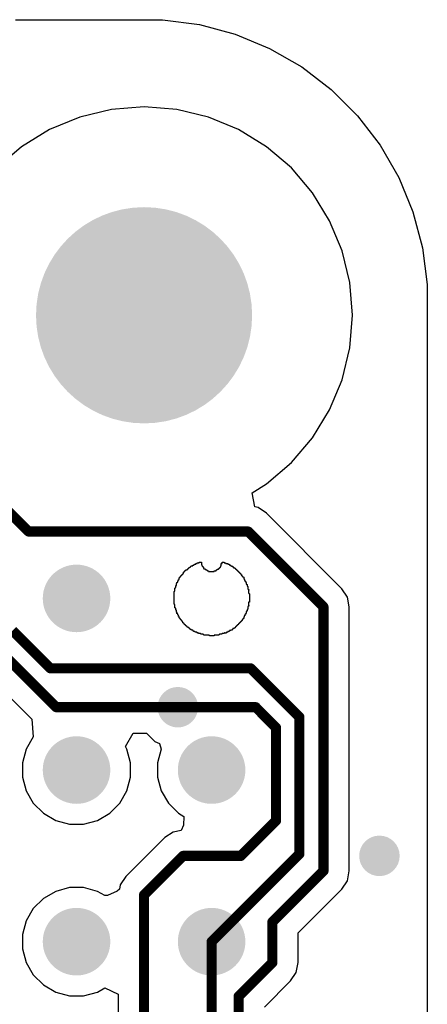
# Model space of a CAD drawing. Header units: inches. Extents: x 0.3 to 40.7, y 0.3 to 25.1.
# Tile 5 of 5: x 34.7 to 40.7, y 10.5 to 25.1. Entities that reach past the tile are written whole.
import ezdxf

# ---------------------------------------------------------------- set-up
doc = ezdxf.new("R2010")
doc.units = ezdxf.units.IN
for name, color, linetype in [('BOTTOM', 5, 'Continuous'), ('Pad Holes', 156, 'Continuous'), ('Via Holes', 16, 'Continuous')]:
    doc.layers.add(name, color=color, linetype=linetype)

# ---------------------------------------------------------------- blocks, each defined once
blk = doc.blocks.new('TP_1_00MM_B_3486')
at = {"layer": 'BOTTOM'}
h = blk.add_hatch(color=5, dxfattribs=at)
edge = h.paths.add_edge_path()
edge.add_arc((0, 0), 0.5, 0, 360)
blk = doc.blocks.new('TP_1_00MM_B_3487')
at = {"layer": 'BOTTOM'}
h = blk.add_hatch(color=5, dxfattribs=at)
edge = h.paths.add_edge_path()
edge.add_arc((0, 0), 0.5, 0, 360)
blk = doc.blocks.new('TP_1_00MM_B_3488')
at = {"layer": 'BOTTOM'}
h = blk.add_hatch(color=5, dxfattribs=at)
edge = h.paths.add_edge_path()
edge.add_arc((0, 0), 0.5, 0, 360)
blk = doc.blocks.new('TP_1_00MM_B_3489')
at = {"layer": 'BOTTOM'}
h = blk.add_hatch(color=5, dxfattribs=at)
edge = h.paths.add_edge_path()
edge.add_arc((0, 0), 0.5, 0, 360)
blk = doc.blocks.new('TP_1_00MM_B_3493')
at = {"layer": 'BOTTOM'}
h = blk.add_hatch(color=5, dxfattribs=at)
edge = h.paths.add_edge_path()
edge.add_arc((0, 0), 0.5, 0, 360)

msp = doc.modelspace()

# ---------------------------------------------------------------- hatches: boundary and pattern name
at = {"layer": 'BOTTOM'}
h = msp.add_hatch(color=5, dxfattribs=at)
edge = h.paths.add_edge_path()
edge.add_arc((36.5, 20.68), 1.5, 0, 360)
h = msp.add_hatch(color=5, dxfattribs=at)
edge = h.paths.add_edge_path()
edge.add_arc((37, 14.88), 0.3, 0, 360)
h = msp.add_hatch(color=5, dxfattribs=at)
edge = h.paths.add_edge_path()
edge.add_arc((39.985, 12.68), 0.3, 0, 360)
at = {"layer": 'Pad Holes'}
h = msp.add_hatch(color=7, dxfattribs=at)
edge = h.paths.add_edge_path()
edge.add_arc((36.5, 20.68), 1.6, 0, 360)
at = {"layer": 'Via Holes'}
h = msp.add_hatch(color=7, dxfattribs=at)
edge = h.paths.add_edge_path()
edge.add_arc((37, 14.88), 0.15, 0, 360)
h = msp.add_hatch(color=7, dxfattribs=at)
edge = h.paths.add_edge_path()
edge.add_arc((39.985, 12.68), 0.15, 0, 360)

# ---------------------------------------------------------------- linework, layer by layer
at = {"layer": 'BOTTOM'}
for p, q in [((34.596, 25.054), (36.5, 25.054)), ((36.5, 25.054), (36.775, 25.054)), ((36.775, 25.054), (37.32, 24.982)), ((37.32, 24.982), (37.851, 24.84)), ((37.851, 24.84), (38.359, 24.63)), ((38.359, 24.63), (38.835, 24.355)), ((38.835, 24.355), (39.271, 24.02)), ((39.271, 24.02), (39.66, 23.631)), ((36.5, 23.765), (36.018, 23.727)), ((36.983, 23.727), (36.5, 23.765)), ((35.547, 23.614), (35.1, 23.428)), ((36.018, 23.727), (35.547, 23.614)), ((37.453, 23.614), (36.983, 23.727)), ((37.9, 23.428), (37.453, 23.614)), ((39.66, 23.631), (39.995, 23.195)), ((35.1, 23.428), (34.687, 23.175)), ((38.313, 23.175), (37.9, 23.428)), ((34.687, 23.175), (34.319, 22.861)), ((38.681, 22.861), (38.313, 23.175)), ((39.995, 23.195), (40.27, 22.719)), ((38.995, 22.493), (38.681, 22.861)), ((40.27, 22.719), (40.48, 22.211)), ((39.248, 22.08), (38.995, 22.493)), ((40.48, 22.211), (40.622, 21.68)), ((39.434, 21.633), (39.248, 22.08)), ((39.547, 21.163), (39.434, 21.633)), ((40.622, 21.68), (40.694, 21.135)), ((39.585, 20.68), (39.547, 21.163)), ((40.694, 21.135), (40.694, 20.86)), ((40.694, 20.86), (40.694, 4.5)), ((39.547, 20.197), (39.585, 20.68)), ((39.434, 19.727), (39.547, 20.197)), ((39.248, 19.28), (39.434, 19.727)), ((38.995, 18.867), (39.248, 19.28)), ((38.681, 18.499), (38.995, 18.867)), ((38.313, 18.185), (38.681, 18.499)), ((38.101, 18.054), (38.313, 18.185)), ((38.138, 17.843), (38.101, 18.054)), ((38.187, 17.833), (38.138, 17.843)), ((38.311, 17.75), (38.187, 17.833)), ((39.427, 16.634), (38.311, 17.75)), ((37.11, 16.899), (37.11, 16.904)), ((37.11, 16.904), (37.115, 16.904)), ((37.115, 16.904), (37.115, 16.908)), ((37.115, 16.908), (37.119, 16.908)), ((37.119, 16.908), (37.119, 16.912)), ((37.119, 16.912), (37.137, 16.912)), ((37.137, 16.912), (37.137, 16.917)), ((37.137, 16.917), (37.141, 16.917)), ((37.141, 16.917), (37.141, 16.921)), ((37.141, 16.921), (37.146, 16.921)), ((37.146, 16.921), (37.146, 16.926)), ((37.146, 16.926), (37.15, 16.926)), ((37.15, 16.926), (37.15, 16.93)), ((37.15, 16.93), (37.154, 16.93)), ((37.154, 16.93), (37.154, 16.935)), ((37.154, 16.935), (37.159, 16.935)), ((37.159, 16.935), (37.159, 16.939)), ((37.159, 16.939), (37.163, 16.939)), ((37.163, 16.939), (37.163, 16.943)), ((37.163, 16.943), (37.168, 16.943)), ((37.168, 16.943), (37.168, 16.948)), ((37.168, 16.948), (37.172, 16.948)), ((37.172, 16.948), (37.172, 16.952)), ((37.172, 16.952), (37.185, 16.952)), ((37.185, 16.952), (37.185, 16.957)), ((37.185, 16.957), (37.19, 16.957)), ((37.19, 16.957), (37.19, 16.961)), ((37.19, 16.961), (37.194, 16.961)), ((37.194, 16.961), (37.194, 16.965)), ((37.194, 16.965), (37.199, 16.965)), ((37.199, 16.965), (37.199, 16.97)), ((37.199, 16.97), (37.203, 16.97)), ((37.203, 16.97), (37.203, 16.974)), ((37.203, 16.974), (37.221, 16.974)), ((37.221, 16.974), (37.221, 16.983)), ((37.221, 16.983), (37.238, 16.983)), ((37.238, 16.983), (37.238, 16.987)), ((37.238, 16.987), (37.243, 16.987)), ((37.243, 16.987), (37.243, 16.992)), ((37.243, 16.992), (37.247, 16.992)), ((37.247, 16.992), (37.247, 16.996)), ((37.247, 16.996), (37.265, 16.996)), ((37.265, 16.996), (37.265, 17.005)), ((37.265, 17.005), (37.282, 17.005)), ((37.282, 17.005), (37.282, 17.009)), ((37.282, 17.009), (37.287, 17.009)), ((37.287, 17.009), (37.287, 17.018)), ((37.287, 17.018), (37.318, 17.018)), ((37.318, 17.018), (37.318, 17.027)), ((37.318, 17.027), (37.349, 17.027)), ((37.349, 17.027), (37.349, 16.987)), ((37.349, 16.987), (37.353, 16.987)), ((37.353, 16.987), (37.353, 16.983)), ((37.353, 16.983), (37.357, 16.983)), ((37.357, 16.983), (37.357, 16.97)), ((37.357, 16.97), (37.362, 16.97)), ((37.362, 16.97), (37.362, 16.965)), ((37.362, 16.965), (37.366, 16.965)), ((37.366, 16.965), (37.366, 16.961)), ((37.366, 16.961), (37.371, 16.961)), ((37.371, 16.961), (37.371, 16.957)), ((37.371, 16.957), (37.375, 16.957)), ((37.375, 16.957), (37.375, 16.952)), ((37.375, 16.952), (37.379, 16.952)), ((37.379, 16.952), (37.379, 16.935)), ((37.379, 16.935), (37.384, 16.935)), ((37.384, 16.935), (37.384, 16.93)), ((37.384, 16.93), (37.393, 16.93)), ((37.393, 16.93), (37.393, 16.935)), ((37.393, 16.935), (37.397, 16.935)), ((37.397, 16.935), (37.397, 16.93)), ((37.397, 16.93), (37.401, 16.93)), ((37.401, 16.93), (37.401, 16.926)), ((37.401, 16.926), (37.406, 16.926)), ((37.406, 16.926), (37.406, 16.921)), ((37.406, 16.921), (37.41, 16.921)), ((37.41, 16.921), (37.41, 16.917)), ((37.41, 16.917), (37.415, 16.917)), ((37.415, 16.917), (37.415, 16.912)), ((37.415, 16.912), (37.428, 16.912)), ((37.428, 16.912), (37.428, 16.908)), ((37.428, 16.908), (37.432, 16.908)), ((37.432, 16.908), (37.432, 16.904)), ((37.432, 16.904), (37.437, 16.904)), ((37.437, 16.904), (37.437, 16.899)), ((37.569, 16.899), (37.569, 16.908)), ((37.569, 16.908), (37.573, 16.908)), ((37.573, 16.908), (37.573, 16.912)), ((37.573, 16.912), (37.582, 16.912)), ((37.582, 16.912), (37.582, 16.921)), ((37.582, 16.921), (37.6, 16.921)), ((37.6, 16.921), (37.6, 16.926)), ((37.6, 16.926), (37.604, 16.926)), ((37.604, 16.926), (37.604, 16.93)), ((37.604, 16.93), (37.609, 16.93)), ((37.609, 16.93), (37.609, 16.935)), ((37.609, 16.935), (37.613, 16.935)), ((37.613, 16.935), (37.613, 16.939)), ((37.613, 16.939), (37.618, 16.939)), ((37.618, 16.939), (37.618, 16.943)), ((37.618, 16.943), (37.622, 16.943)), ((37.622, 16.943), (37.622, 16.948)), ((37.622, 16.948), (37.626, 16.948)), ((37.626, 16.948), (37.626, 16.952)), ((37.626, 16.952), (37.631, 16.952)), ((37.631, 16.952), (37.631, 16.957)), ((37.631, 16.957), (37.635, 16.957)), ((37.635, 16.957), (37.635, 16.974)), ((37.635, 16.974), (37.644, 16.974)), ((37.644, 16.974), (37.644, 17.005)), ((37.644, 17.005), (37.653, 17.005)), ((37.653, 17.005), (37.653, 17.009)), ((37.653, 17.009), (37.657, 17.009)), ((37.657, 17.009), (37.657, 17.027)), ((37.657, 17.027), (37.684, 17.027)), ((37.684, 17.027), (37.684, 17.023)), ((37.684, 17.023), (37.688, 17.023)), ((37.688, 17.023), (37.688, 17.018)), ((37.688, 17.018), (37.706, 17.018)), ((37.706, 17.018), (37.706, 17.014)), ((37.706, 17.014), (37.71, 17.014)), ((37.71, 17.014), (37.71, 17.005)), ((37.71, 17.005), (37.741, 17.005)), ((37.741, 17.005), (37.741, 16.996)), ((37.741, 16.996), (37.759, 16.996)), ((37.759, 16.996), (37.759, 16.992)), ((37.759, 16.992), (37.763, 16.992)), ((37.763, 16.992), (37.763, 16.987)), ((37.763, 16.987), (37.767, 16.987)), ((37.767, 16.987), (37.767, 16.983)), ((37.767, 16.983), (37.772, 16.983)), ((37.772, 16.983), (37.772, 16.987)), ((37.772, 16.987), (37.776, 16.987)), ((37.776, 16.987), (37.776, 16.983)), ((37.776, 16.983), (37.781, 16.983)), ((37.781, 16.983), (37.781, 16.979)), ((37.781, 16.979), (37.785, 16.979)), ((37.785, 16.979), (37.785, 16.974)), ((37.785, 16.974), (37.79, 16.974)), ((37.79, 16.974), (37.79, 16.97)), ((37.79, 16.97), (37.794, 16.97)), ((37.794, 16.97), (37.794, 16.965)), ((37.794, 16.965), (37.812, 16.965)), ((37.812, 16.965), (37.812, 16.961)), ((37.812, 16.961), (37.816, 16.961)), ((37.816, 16.961), (37.816, 16.952)), ((37.816, 16.952), (37.825, 16.952)), ((37.825, 16.952), (37.825, 16.943)), ((37.825, 16.943), (37.842, 16.943)), ((37.842, 16.943), (37.842, 16.939)), ((37.842, 16.939), (37.847, 16.939)), ((37.847, 16.939), (37.847, 16.935)), ((37.847, 16.935), (37.851, 16.935)), ((37.851, 16.935), (37.851, 16.93)), ((37.851, 16.93), (37.856, 16.93)), ((37.856, 16.93), (37.856, 16.926)), ((37.856, 16.926), (37.86, 16.926)), ((37.86, 16.926), (37.86, 16.921)), ((37.86, 16.921), (37.864, 16.921)), ((37.864, 16.921), (37.864, 16.917)), ((37.864, 16.917), (37.869, 16.917)), ((37.869, 16.917), (37.869, 16.912)), ((37.869, 16.912), (37.873, 16.912)), ((37.873, 16.912), (37.873, 16.908)), ((37.873, 16.908), (37.878, 16.908)), ((37.878, 16.908), (37.878, 16.904)), ((37.878, 16.904), (37.882, 16.904)), ((37.882, 16.904), (37.882, 16.899)), ((37.009, 16.754), (37.009, 16.771)), ((37.009, 16.771), (37.018, 16.771)), ((37.018, 16.771), (37.018, 16.776)), ((37.018, 16.776), (37.022, 16.776)), ((37.022, 16.776), (37.022, 16.793)), ((37.022, 16.793), (37.027, 16.793)), ((37.027, 16.793), (37.027, 16.798)), ((37.027, 16.798), (37.031, 16.798)), ((37.031, 16.798), (37.031, 16.802)), ((37.031, 16.802), (37.035, 16.802)), ((37.035, 16.802), (37.035, 16.807)), ((37.035, 16.807), (37.04, 16.807)), ((37.04, 16.807), (37.04, 16.82)), ((37.04, 16.82), (37.044, 16.82)), ((37.044, 16.82), (37.044, 16.824)), ((37.044, 16.824), (37.049, 16.824)), ((37.049, 16.824), (37.049, 16.829)), ((37.049, 16.829), (37.053, 16.829)), ((37.053, 16.829), (37.053, 16.833)), ((37.053, 16.833), (37.057, 16.833)), ((37.057, 16.833), (37.057, 16.837)), ((37.057, 16.837), (37.062, 16.837)), ((37.062, 16.837), (37.062, 16.842)), ((37.062, 16.842), (37.066, 16.842)), ((37.066, 16.842), (37.066, 16.846)), ((37.066, 16.846), (37.071, 16.846)), ((37.071, 16.846), (37.071, 16.851)), ((37.071, 16.851), (37.075, 16.851)), ((37.075, 16.851), (37.075, 16.855)), ((37.075, 16.855), (37.08, 16.855)), ((37.08, 16.855), (37.08, 16.86)), ((37.08, 16.86), (37.084, 16.86)), ((37.084, 16.86), (37.084, 16.877)), ((37.084, 16.877), (37.088, 16.877)), ((37.088, 16.877), (37.088, 16.882)), ((37.088, 16.882), (37.093, 16.882)), ((37.093, 16.882), (37.093, 16.886)), ((37.093, 16.886), (37.097, 16.886)), ((37.097, 16.886), (37.097, 16.89)), ((37.097, 16.89), (37.102, 16.89)), ((37.102, 16.89), (37.102, 16.895)), ((37.102, 16.895), (37.106, 16.895)), ((37.106, 16.895), (37.106, 16.899)), ((37.106, 16.899), (37.11, 16.899)), ((37.437, 16.899), (37.454, 16.899)), ((37.454, 16.899), (37.454, 16.89)), ((37.454, 16.89), (37.538, 16.89)), ((37.538, 16.89), (37.538, 16.899)), ((37.538, 16.899), (37.569, 16.899)), ((37.882, 16.899), (37.887, 16.899)), ((37.887, 16.899), (37.887, 16.895)), ((37.887, 16.895), (37.891, 16.895)), ((37.891, 16.895), (37.891, 16.89)), ((37.891, 16.89), (37.895, 16.89)), ((37.895, 16.89), (37.895, 16.886)), ((37.895, 16.886), (37.9, 16.886)), ((37.9, 16.886), (37.9, 16.882)), ((37.9, 16.882), (37.904, 16.882)), ((37.904, 16.882), (37.904, 16.877)), ((37.904, 16.877), (37.909, 16.877)), ((37.909, 16.877), (37.909, 16.873)), ((37.909, 16.873), (37.913, 16.873)), ((37.913, 16.873), (37.913, 16.868)), ((37.913, 16.868), (37.917, 16.868)), ((37.917, 16.868), (37.917, 16.864)), ((37.917, 16.864), (37.922, 16.864)), ((37.922, 16.864), (37.922, 16.86)), ((37.922, 16.86), (37.926, 16.86)), ((37.926, 16.86), (37.926, 16.855)), ((37.926, 16.855), (37.931, 16.855)), ((37.931, 16.855), (37.931, 16.851)), ((37.931, 16.851), (37.935, 16.851)), ((37.935, 16.851), (37.935, 16.846)), ((37.935, 16.846), (37.939, 16.846)), ((37.939, 16.846), (37.939, 16.842)), ((37.939, 16.842), (37.944, 16.842)), ((37.939, 16.837), (37.939, 16.833)), ((37.944, 16.837), (37.939, 16.837)), ((37.939, 16.833), (37.944, 16.833)), ((37.944, 16.842), (37.944, 16.837)), ((37.944, 16.833), (37.944, 16.829)), ((37.944, 16.829), (37.948, 16.829)), ((37.948, 16.829), (37.948, 16.824)), ((37.948, 16.824), (37.953, 16.824)), ((37.953, 16.824), (37.953, 16.815)), ((37.953, 16.815), (37.962, 16.815)), ((37.962, 16.815), (37.962, 16.811)), ((37.962, 16.811), (37.966, 16.811)), ((37.966, 16.811), (37.966, 16.807)), ((37.966, 16.807), (37.97, 16.807)), ((37.97, 16.807), (37.97, 16.802)), ((37.97, 16.802), (37.975, 16.802)), ((37.975, 16.802), (37.975, 16.785)), ((37.975, 16.785), (37.979, 16.785)), ((37.979, 16.785), (37.979, 16.78)), ((37.979, 16.78), (37.984, 16.78)), ((37.984, 16.78), (37.984, 16.767)), ((37.984, 16.767), (37.988, 16.767)), ((37.988, 16.767), (37.988, 16.763)), ((37.988, 16.763), (37.992, 16.763)), ((37.992, 16.763), (37.992, 16.745)), ((36.956, 16.595), (36.956, 16.643)), ((36.956, 16.643), (36.96, 16.643)), ((36.96, 16.643), (36.96, 16.648)), ((36.96, 16.648), (36.965, 16.648)), ((36.965, 16.648), (36.965, 16.652)), ((36.965, 16.652), (36.969, 16.652)), ((36.969, 16.652), (36.969, 16.679)), ((36.969, 16.679), (36.978, 16.679)), ((36.978, 16.679), (36.978, 16.71)), ((36.978, 16.71), (36.987, 16.71)), ((36.987, 16.71), (36.987, 16.727)), ((36.987, 16.727), (36.991, 16.727)), ((36.991, 16.727), (36.991, 16.732)), ((36.991, 16.732), (37, 16.732)), ((37, 16.732), (37, 16.749)), ((37, 16.749), (37.005, 16.749)), ((37.005, 16.749), (37.005, 16.754)), ((37.005, 16.754), (37.009, 16.754)), ((37.992, 16.745), (37.997, 16.745)), ((37.997, 16.745), (37.997, 16.74)), ((37.997, 16.74), (38.006, 16.74)), ((38.006, 16.74), (38.006, 16.723)), ((38.006, 16.723), (38.01, 16.723)), ((38.01, 16.723), (38.01, 16.718)), ((38.01, 16.718), (38.014, 16.718)), ((38.014, 16.718), (38.014, 16.701)), ((38.014, 16.701), (38.023, 16.701)), ((38.023, 16.701), (38.023, 16.696)), ((38.023, 16.696), (38.028, 16.696)), ((38.028, 16.696), (38.028, 16.67)), ((38.028, 16.67), (38.032, 16.67)), ((38.032, 16.67), (38.032, 16.665)), ((38.032, 16.665), (38.036, 16.665)), ((38.036, 16.665), (38.036, 16.626)), ((38.036, 16.626), (38.045, 16.626)), ((38.045, 16.626), (38.045, 16.617)), ((38.045, 16.617), (38.05, 16.617)), ((38.05, 16.613), (38.045, 16.613)), ((38.045, 16.613), (38.045, 16.568)), ((38.05, 16.617), (38.05, 16.613)), ((39.51, 16.51), (39.427, 16.634)), ((36.947, 16.405), (36.947, 16.591)), ((36.947, 16.591), (36.952, 16.591)), ((36.952, 16.591), (36.952, 16.595)), ((36.952, 16.595), (36.956, 16.595)), ((38.045, 16.568), (38.05, 16.568)), ((38.05, 16.568), (38.05, 16.564)), ((38.05, 16.564), (38.054, 16.564)), ((38.054, 16.564), (38.054, 16.56)), ((38.054, 16.56), (38.059, 16.56)), ((38.059, 16.56), (38.059, 16.436)), ((39.539, 16.364), (39.51, 16.51)), ((36.952, 16.405), (36.947, 16.405)), ((36.952, 16.401), (36.952, 16.405)), ((36.956, 16.401), (36.952, 16.401)), ((36.956, 16.352), (36.956, 16.401)), ((36.96, 16.352), (36.956, 16.352)), ((36.96, 16.348), (36.96, 16.352)), ((36.969, 16.348), (36.96, 16.348)), ((36.969, 16.317), (36.969, 16.348)), ((38.032, 16.326), (38.028, 16.326)), ((38.028, 16.326), (38.028, 16.299)), ((38.036, 16.33), (38.032, 16.33)), ((38.032, 16.33), (38.032, 16.326)), ((38.045, 16.37), (38.036, 16.37)), ((38.036, 16.37), (38.036, 16.33)), ((38.05, 16.432), (38.045, 16.432)), ((38.045, 16.432), (38.045, 16.383)), ((38.045, 16.383), (38.05, 16.383)), ((38.05, 16.379), (38.045, 16.379)), ((38.045, 16.379), (38.045, 16.37)), ((38.059, 16.436), (38.05, 16.436)), ((38.05, 16.436), (38.05, 16.432)), ((38.05, 16.383), (38.05, 16.379)), ((39.539, 12.457), (39.539, 16.364)), ((36.978, 16.317), (36.969, 16.317)), ((36.978, 16.291), (36.978, 16.317)), ((36.982, 16.291), (36.978, 16.291)), ((36.982, 16.286), (36.982, 16.291)), ((36.987, 16.286), (36.982, 16.286)), ((36.987, 16.282), (36.987, 16.286)), ((36.991, 16.282), (36.987, 16.282)), ((36.987, 16.269), (36.987, 16.277)), ((36.987, 16.277), (36.991, 16.277)), ((36.991, 16.269), (36.987, 16.269)), ((36.991, 16.277), (36.991, 16.282)), ((36.991, 16.264), (36.991, 16.269)), ((37, 16.264), (36.991, 16.264)), ((37, 16.247), (37, 16.264)), ((37.005, 16.247), (37, 16.247)), ((37.005, 16.242), (37.005, 16.247)), ((37.009, 16.242), (37.005, 16.242)), ((37.009, 16.224), (37.009, 16.242)), ((37.018, 16.224), (37.009, 16.224)), ((37.018, 16.22), (37.018, 16.224)), ((37.022, 16.22), (37.018, 16.22)), ((37.022, 16.202), (37.022, 16.22)), ((37.027, 16.202), (37.022, 16.202)), ((37.027, 16.198), (37.027, 16.202)), ((37.031, 16.198), (37.027, 16.198)), ((37.031, 16.194), (37.031, 16.198)), ((37.035, 16.194), (37.031, 16.194)), ((37.035, 16.189), (37.035, 16.194)), ((37.04, 16.189), (37.035, 16.189)), ((37.04, 16.176), (37.04, 16.189)), ((37.044, 16.176), (37.04, 16.176)), ((37.044, 16.172), (37.044, 16.176)), ((37.962, 16.18), (37.953, 16.18)), ((37.953, 16.18), (37.953, 16.163)), ((37.966, 16.189), (37.962, 16.189)), ((37.962, 16.189), (37.962, 16.18)), ((37.975, 16.194), (37.966, 16.194)), ((37.966, 16.194), (37.966, 16.189)), ((37.979, 16.211), (37.975, 16.211)), ((37.975, 16.211), (37.975, 16.194)), ((37.984, 16.216), (37.979, 16.216)), ((37.979, 16.216), (37.979, 16.211)), ((37.992, 16.233), (37.984, 16.233)), ((37.984, 16.233), (37.984, 16.216)), ((37.997, 16.251), (37.992, 16.251)), ((37.992, 16.251), (37.992, 16.233)), ((38.006, 16.255), (37.997, 16.255)), ((37.997, 16.255), (37.997, 16.251)), ((38.01, 16.273), (38.006, 16.273)), ((38.006, 16.273), (38.006, 16.255)), ((38.014, 16.277), (38.01, 16.277)), ((38.01, 16.277), (38.01, 16.273)), ((38.019, 16.295), (38.014, 16.295)), ((38.014, 16.295), (38.014, 16.277)), ((38.028, 16.299), (38.019, 16.299)), ((38.019, 16.299), (38.019, 16.295)), ((37.049, 16.172), (37.044, 16.172)), ((37.049, 16.167), (37.049, 16.172)), ((37.053, 16.167), (37.049, 16.167)), ((37.053, 16.163), (37.053, 16.167)), ((37.057, 16.163), (37.053, 16.163)), ((37.057, 16.158), (37.057, 16.163)), ((37.062, 16.158), (37.057, 16.158)), ((37.062, 16.154), (37.062, 16.158)), ((37.066, 16.154), (37.062, 16.154)), ((37.066, 16.15), (37.066, 16.154)), ((37.071, 16.15), (37.066, 16.15)), ((37.071, 16.145), (37.071, 16.15)), ((37.075, 16.145), (37.071, 16.145)), ((37.075, 16.127), (37.075, 16.145)), ((37.084, 16.127), (37.075, 16.127)), ((37.084, 16.119), (37.084, 16.127)), ((37.093, 16.119), (37.084, 16.119)), ((37.093, 16.11), (37.093, 16.119)), ((37.097, 16.11), (37.093, 16.11)), ((37.097, 16.105), (37.097, 16.11)), ((37.106, 16.105), (37.097, 16.105)), ((37.106, 16.097), (37.106, 16.105)), ((37.115, 16.097), (37.106, 16.097)), ((37.115, 16.088), (37.115, 16.097)), ((37.119, 16.088), (37.115, 16.088)), ((37.119, 16.083), (37.119, 16.088)), ((37.128, 16.083), (37.119, 16.083)), ((37.128, 16.075), (37.128, 16.083)), ((37.137, 16.075), (37.128, 16.075)), ((37.137, 16.066), (37.137, 16.075)), ((37.154, 16.066), (37.137, 16.066)), ((37.154, 16.061), (37.154, 16.066)), ((37.159, 16.061), (37.154, 16.061)), ((37.159, 16.057), (37.159, 16.061)), ((37.163, 16.057), (37.159, 16.057)), ((37.163, 16.052), (37.163, 16.057)), ((37.168, 16.052), (37.163, 16.052)), ((37.168, 16.048), (37.168, 16.052)), ((37.172, 16.048), (37.168, 16.048)), ((37.172, 16.044), (37.172, 16.048)), ((37.177, 16.044), (37.172, 16.044)), ((37.177, 16.039), (37.177, 16.044)), ((37.181, 16.039), (37.177, 16.039)), ((37.181, 16.035), (37.181, 16.039)), ((37.185, 16.035), (37.181, 16.035)), ((37.185, 16.03), (37.185, 16.035)), ((37.19, 16.03), (37.185, 16.03)), ((37.194, 16.035), (37.19, 16.035)), ((37.19, 16.035), (37.19, 16.03)), ((37.194, 16.03), (37.194, 16.035)), ((37.199, 16.03), (37.194, 16.03)), ((37.199, 16.026), (37.199, 16.03)), ((37.807, 16.03), (37.803, 16.03)), ((37.803, 16.03), (37.803, 16.022)), ((37.816, 16.035), (37.807, 16.035)), ((37.807, 16.035), (37.807, 16.03)), ((37.834, 16.044), (37.816, 16.044)), ((37.816, 16.044), (37.816, 16.035)), ((37.838, 16.048), (37.834, 16.048)), ((37.834, 16.048), (37.834, 16.044)), ((37.842, 16.052), (37.838, 16.052)), ((37.838, 16.052), (37.838, 16.048)), ((37.847, 16.057), (37.842, 16.057)), ((37.842, 16.057), (37.842, 16.052)), ((37.851, 16.061), (37.847, 16.061)), ((37.847, 16.061), (37.847, 16.057)), ((37.856, 16.066), (37.851, 16.066)), ((37.851, 16.066), (37.851, 16.061)), ((37.86, 16.07), (37.856, 16.07)), ((37.856, 16.07), (37.856, 16.066)), ((37.864, 16.075), (37.86, 16.075)), ((37.86, 16.075), (37.86, 16.07)), ((37.869, 16.079), (37.864, 16.079)), ((37.864, 16.079), (37.864, 16.075)), ((37.873, 16.083), (37.869, 16.083)), ((37.869, 16.083), (37.869, 16.079)), ((37.878, 16.088), (37.873, 16.088)), ((37.873, 16.088), (37.873, 16.083)), ((37.882, 16.092), (37.878, 16.092)), ((37.878, 16.092), (37.878, 16.088)), ((37.887, 16.097), (37.882, 16.097)), ((37.882, 16.097), (37.882, 16.092)), ((37.891, 16.101), (37.887, 16.101)), ((37.887, 16.101), (37.887, 16.097)), ((37.895, 16.105), (37.891, 16.105)), ((37.891, 16.105), (37.891, 16.101)), ((37.9, 16.11), (37.895, 16.11)), ((37.895, 16.11), (37.895, 16.105)), ((37.904, 16.114), (37.9, 16.114)), ((37.9, 16.114), (37.9, 16.11)), ((37.909, 16.119), (37.904, 16.119)), ((37.904, 16.119), (37.904, 16.114)), ((37.913, 16.123), (37.909, 16.123)), ((37.909, 16.123), (37.909, 16.119)), ((37.917, 16.127), (37.913, 16.127)), ((37.913, 16.127), (37.913, 16.123)), ((37.922, 16.132), (37.917, 16.132)), ((37.917, 16.132), (37.917, 16.127)), ((37.926, 16.136), (37.922, 16.136)), ((37.922, 16.136), (37.922, 16.132)), ((37.931, 16.141), (37.926, 16.141)), ((37.926, 16.141), (37.926, 16.136)), ((37.935, 16.145), (37.931, 16.145)), ((37.931, 16.145), (37.931, 16.141)), ((37.939, 16.15), (37.935, 16.15)), ((37.935, 16.15), (37.935, 16.145)), ((37.944, 16.154), (37.939, 16.154)), ((37.939, 16.154), (37.939, 16.15)), ((37.948, 16.158), (37.944, 16.158)), ((37.944, 16.158), (37.944, 16.154)), ((37.953, 16.163), (37.948, 16.163)), ((37.948, 16.163), (37.948, 16.158)), ((37.203, 16.026), (37.199, 16.026)), ((37.203, 16.022), (37.203, 16.026)), ((37.221, 16.022), (37.203, 16.022)), ((37.221, 16.017), (37.221, 16.022)), ((37.225, 16.017), (37.221, 16.017)), ((37.225, 16.013), (37.225, 16.017)), ((37.229, 16.013), (37.225, 16.013)), ((37.229, 16.008), (37.229, 16.013)), ((37.234, 16.008), (37.229, 16.008)), ((37.234, 16), (37.234, 16.008)), ((37.251, 16), (37.234, 16)), ((37.251, 15.995), (37.251, 16)), ((37.256, 15.995), (37.251, 15.995)), ((37.256, 15.991), (37.256, 15.995)), ((37.282, 15.991), (37.256, 15.991)), ((37.282, 15.986), (37.282, 15.991)), ((37.287, 15.986), (37.282, 15.986)), ((37.287, 15.982), (37.287, 15.986)), ((37.291, 15.982), (37.287, 15.982)), ((37.291, 15.978), (37.291, 15.982)), ((37.296, 15.978), (37.291, 15.978)), ((37.3, 15.982), (37.296, 15.982)), ((37.296, 15.982), (37.296, 15.978)), ((37.3, 15.978), (37.3, 15.982)), ((37.304, 15.978), (37.3, 15.978)), ((37.304, 15.973), (37.304, 15.978)), ((37.309, 15.973), (37.304, 15.973)), ((37.309, 15.969), (37.309, 15.973)), ((37.335, 15.969), (37.309, 15.969)), ((37.335, 15.964), (37.335, 15.969)), ((37.34, 15.964), (37.335, 15.964)), ((37.34, 15.96), (37.34, 15.964)), ((37.375, 15.96), (37.34, 15.96)), ((37.375, 15.955), (37.375, 15.96)), ((37.379, 15.955), (37.375, 15.955)), ((37.379, 15.951), (37.379, 15.955)), ((37.384, 15.951), (37.379, 15.951)), ((37.384, 15.947), (37.384, 15.951)), ((37.463, 15.947), (37.384, 15.947)), ((37.463, 15.942), (37.463, 15.947)), ((37.468, 15.942), (37.463, 15.942)), ((37.468, 15.938), (37.468, 15.942)), ((37.538, 15.938), (37.468, 15.938)), ((37.609, 15.947), (37.538, 15.947)), ((37.538, 15.947), (37.538, 15.938)), ((37.613, 15.951), (37.609, 15.951)), ((37.609, 15.951), (37.609, 15.947)), ((37.618, 15.955), (37.613, 15.955)), ((37.613, 15.955), (37.613, 15.951)), ((37.653, 15.96), (37.618, 15.96)), ((37.618, 15.96), (37.618, 15.955)), ((37.657, 15.964), (37.653, 15.964)), ((37.653, 15.964), (37.653, 15.96)), ((37.684, 15.969), (37.657, 15.969)), ((37.657, 15.969), (37.657, 15.964)), ((37.688, 15.973), (37.684, 15.973)), ((37.684, 15.973), (37.684, 15.969)), ((37.692, 15.978), (37.688, 15.978)), ((37.688, 15.978), (37.688, 15.973)), ((37.701, 15.982), (37.692, 15.982)), ((37.692, 15.982), (37.692, 15.978)), ((37.701, 15.978), (37.701, 15.982)), ((37.715, 15.978), (37.701, 15.978)), ((37.719, 15.982), (37.715, 15.982)), ((37.715, 15.982), (37.715, 15.978)), ((37.723, 15.986), (37.719, 15.986)), ((37.719, 15.986), (37.719, 15.982)), ((37.741, 15.991), (37.723, 15.991)), ((37.723, 15.991), (37.723, 15.986)), ((37.759, 16), (37.741, 16)), ((37.741, 16), (37.741, 15.991)), ((37.763, 16.004), (37.759, 16.004)), ((37.759, 16.004), (37.759, 16)), ((37.781, 16.013), (37.763, 16.013)), ((37.763, 16.013), (37.763, 16.004)), ((37.785, 16.017), (37.781, 16.017)), ((37.781, 16.017), (37.781, 16.013)), ((37.803, 16.022), (37.785, 16.022)), ((37.785, 16.022), (37.785, 16.017)), ((34.341, 15.198), (34.838, 14.702)), ((34.838, 14.702), (34.86, 14.441)), ((34.86, 14.441), (34.755, 14.259)), ((36.223, 14.298), (36.339, 14.498)), ((36.339, 14.498), (36.534, 14.498)), ((36.534, 14.498), (36.66, 14.371)), ((36.246, 14.259), (36.223, 14.298)), ((36.66, 14.371), (36.726, 14.344)), ((36.726, 14.344), (36.755, 14.259)), ((34.755, 14.259), (34.7, 14.055)), ((36.3, 14.055), (36.246, 14.259)), ((36.755, 14.259), (36.7, 14.055)), ((34.7, 14.055), (34.7, 13.845)), ((36.3, 13.845), (36.3, 14.055)), ((36.7, 14.055), (36.7, 13.845)), ((34.7, 13.845), (34.755, 13.641)), ((36.246, 13.641), (36.3, 13.845)), ((36.7, 13.845), (36.755, 13.641)), ((34.755, 13.641), (34.86, 13.459)), ((36.14, 13.459), (36.246, 13.641)), ((36.755, 13.641), (36.86, 13.459)), ((34.86, 13.459), (35.009, 13.31)), ((35.991, 13.31), (36.14, 13.459)), ((36.86, 13.459), (37.009, 13.31)), ((35.009, 13.31), (35.191, 13.205)), ((35.809, 13.205), (35.991, 13.31)), ((37.009, 13.31), (37.091, 13.262)), ((37.091, 13.262), (37.082, 13.135)), ((35.191, 13.205), (35.395, 13.15)), ((35.395, 13.15), (35.605, 13.15)), ((35.605, 13.15), (35.809, 13.205)), ((37.082, 13.135), (37.048, 13.056)), ((36.931, 13.033), (36.807, 12.95)), ((37.048, 13.056), (36.931, 13.033)), ((36.807, 12.95), (36.23, 12.373)), ((39.51, 12.31), (39.539, 12.457)), ((36.147, 12.249), (36.135, 12.189)), ((36.23, 12.373), (36.147, 12.249)), ((39.427, 12.186), (39.51, 12.31)), ((35.191, 12.155), (35.009, 12.05)), ((35.395, 12.21), (35.191, 12.155)), ((35.605, 12.21), (35.395, 12.21)), ((35.809, 12.155), (35.605, 12.21)), ((35.918, 12.093), (35.809, 12.155)), ((35.958, 12.095), (35.918, 12.093)), ((36.104, 12.159), (35.958, 12.095)), ((36.135, 12.189), (36.104, 12.159)), ((38.782, 11.542), (39.427, 12.186)), ((35.009, 12.05), (34.86, 11.901)), ((34.86, 11.901), (34.755, 11.719)), ((34.755, 11.719), (34.7, 11.515)), ((34.7, 11.515), (34.7, 11.305)), ((38.782, 11.1), (38.782, 11.542)), ((34.7, 11.305), (34.755, 11.101)), ((34.755, 11.101), (34.86, 10.919)), ((38.753, 10.954), (38.782, 11.1)), ((38.67, 10.83), (38.753, 10.954)), ((34.86, 10.919), (35.009, 10.77)), ((38.282, 10.442), (38.67, 10.83)), ((35.009, 10.77), (35.191, 10.665)), ((35.191, 10.665), (35.395, 10.61)), ((35.605, 10.61), (35.809, 10.665)), ((35.809, 10.665), (35.918, 10.727)), ((35.918, 10.727), (36.118, 10.631)), ((35.395, 10.61), (35.605, 10.61)), ((36.118, 10.631), (36.118, 10.028))]:
    msp.add_line(p, q, dxfattribs=at)
at = {"layer": 'BOTTOM', "const_width": 0.15}
for points in [[(33.19, 19.08), (34.79, 17.48)], [(34.79, 17.48), (38.041, 17.48)], [(38.041, 17.48), (39.157, 16.364)], [(39.157, 12.457), (39.157, 16.364)], [(34.554, 16.015), (35.114, 15.455)], [(34.277, 15.803), (35.2, 14.88)], [(35.114, 15.455), (38.078, 15.455)], [(38.078, 15.455), (38.8, 14.733)], [(35.2, 14.88), (38.153, 14.88)], [(38.153, 14.88), (38.454, 14.579)], [(38.8, 12.71), (38.8, 14.733)], [(38.454, 13.2), (38.454, 14.579)], [(37.934, 12.68), (38.454, 13.2)], [(36.5, 12.103), (37.078, 12.68)], [(37.078, 12.68), (37.934, 12.68)], [(37.5, 11.41), (38.8, 12.71)], [(38.4, 11.7), (39.157, 12.457)], [(36.5, 9.87), (36.5, 12.103)], [(38.4, 11.1), (38.4, 11.7)], [(37.5, 10.345), (37.5, 11.41)], [(37.9, 10.6), (38.4, 11.1)], [(37.9, 9.319), (37.9, 10.6)]]:
    msp.add_lwpolyline(points, dxfattribs=at)
at = {"layer": 'BOTTOM', "const_width": 0.075}
for points in [[(34.753, 17.48, 1), (34.828, 17.48, 1)], [(34.753, 17.48, 1), (34.828, 17.48, 1)], [(38.003, 17.48, 1), (38.078, 17.48, 1)], [(38.003, 17.48, 1), (38.078, 17.48, 1)], [(39.119, 16.364, 1), (39.194, 16.364, 1)], [(39.119, 16.364, 1), (39.194, 16.364, 1)], [(35.076, 15.455, 1), (35.151, 15.455, 1)], [(35.076, 15.455, 1), (35.151, 15.455, 1)], [(38.04, 15.455, 1), (38.115, 15.455, 1)], [(38.04, 15.455, 1), (38.115, 15.455, 1)], [(35.163, 14.88, 1), (35.238, 14.88, 1)], [(35.163, 14.88, 1), (35.238, 14.88, 1)], [(38.116, 14.88, 1), (38.191, 14.88, 1)], [(38.116, 14.88, 1), (38.191, 14.88, 1)], [(38.763, 14.733, 1), (38.838, 14.733, 1)], [(38.763, 14.733, 1), (38.838, 14.733, 1)], [(38.416, 14.579, 1), (38.491, 14.579, 1)], [(38.416, 14.579, 1), (38.491, 14.579, 1)], [(38.416, 13.2, 1), (38.491, 13.2, 1)], [(38.416, 13.2, 1), (38.491, 13.2, 1)], [(37.04, 12.68, 1), (37.115, 12.68, 1)], [(37.04, 12.68, 1), (37.115, 12.68, 1)], [(37.896, 12.68, 1), (37.971, 12.68, 1)], [(37.896, 12.68, 1), (37.971, 12.68, 1)], [(38.763, 12.71, 1), (38.838, 12.71, 1)], [(38.763, 12.71, 1), (38.838, 12.71, 1)], [(39.119, 12.457, 1), (39.194, 12.457, 1)], [(39.119, 12.457, 1), (39.194, 12.457, 1)], [(36.463, 12.103, 1), (36.538, 12.103, 1)], [(36.463, 12.103, 1), (36.538, 12.103, 1)], [(38.362, 11.7, 1), (38.437, 11.7, 1)], [(38.362, 11.7, 1), (38.437, 11.7, 1)], [(37.463, 11.41, 1), (37.538, 11.41, 1)], [(37.463, 11.41, 1), (37.538, 11.41, 1)], [(38.362, 11.1, 1), (38.437, 11.1, 1)], [(38.362, 11.1, 1), (38.437, 11.1, 1)], [(37.862, 10.6, 1), (37.938, 10.6, 1)], [(37.862, 10.6, 1), (37.938, 10.6, 1)]]:
    msp.add_lwpolyline(points, format="xyb", close=True, dxfattribs=at)

# ---------------------------------------------------------------- block references
at = {"rotation": 180}
for name, p in [('TP_1_00MM_B_3489', (35.5, 16.49)), ('TP_1_00MM_B_3487', (35.5, 13.95)), ('TP_1_00MM_B_3488', (37.5, 13.95)), ('TP_1_00MM_B_3486', (35.5, 11.41)), ('TP_1_00MM_B_3493', (37.5, 11.41))]:
    msp.add_blockref(name, p, dxfattribs=at)

doc.saveas('drawing.dxf')
